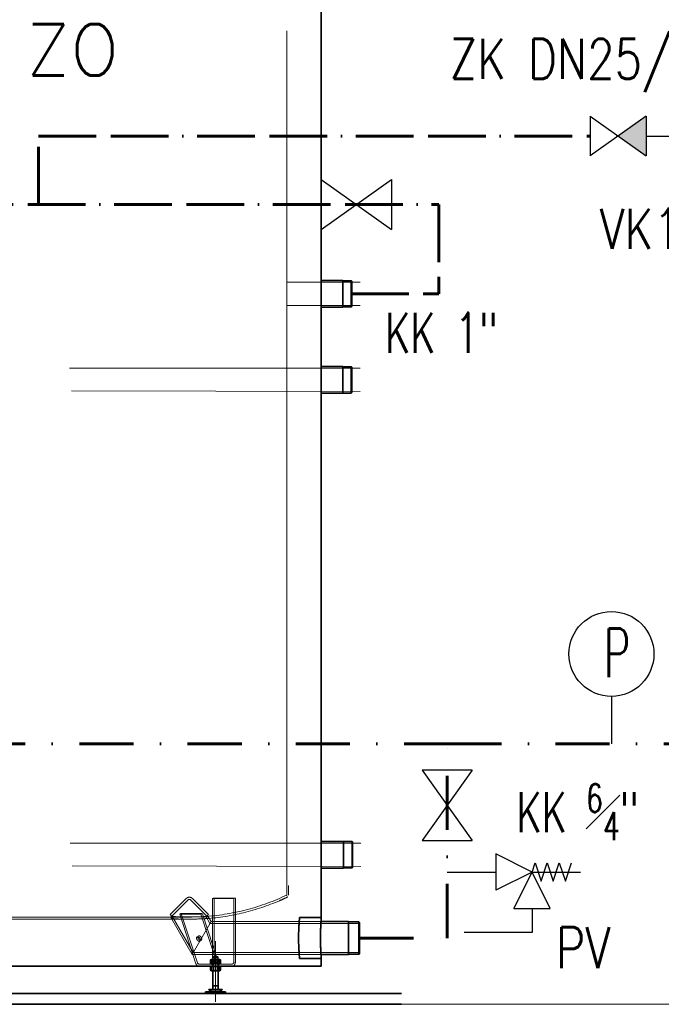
# Model space of a CAD drawing. Header units: millimetres. Extents: x -1254123 to -427507, y -785337 to -378997.
# Tile 9 of 33: x -638983 to -637381, y -406613 to -404154. Entities that reach past the tile are written whole.
import ezdxf
from ezdxf.enums import TextEntityAlignment as Align

# ---------------------------------------------------------------- set-up
doc = ezdxf.new("R2010")
doc.units = ezdxf.units.MM
doc.header["$LTSCALE"] = 300
for name, pattern in [('ACAD_ISO11W100', [33, 12, -3, 12, -3, 0, -3]), ('DASHDOT', [1, 0.5, -0.25, 0, -0.25]), ('DASHED', [0.75, 0.5, -0.25])]:
    doc.linetypes.add(name, pattern=pattern)
doc.layers.get('0').update_dxf_attribs({"lineweight": 9})
for name, color, linetype, lineweight in [('Skrytá (ISO)', 7, 'DASHED', 20), ('UT-texty_male', 7, 'Continuous', 25), ('Viditelná (ISO)', 7, 'Continuous', 35), ('ZTI-V-CV', 220, 'ACAD_ISO11W100', 60), ('ZTI-V-other', 150, 'Continuous', 30), ('ZTI-V-popis', 151, 'Continuous', 15), ('ZTI-V-SV', 170, 'DASHDOT', 60)]:
    doc.layers.add(name, color=color, linetype=linetype, lineweight=lineweight)
doc.styles.add('Simplex', font='simplex.shx', dxfattribs={"width": 0.65})
doc.styles.add('simplex6', font='simplex.shx', dxfattribs={"width": 0.6})
doc.styles.get("Standard").update_dxf_attribs({"font": 'simplex.shx', "width": 0.65})

# ---------------------------------------------------------------- blocks, each defined once
blk = doc.blocks.new('ventil')
for p, q in [((62.5, 87.5), (-62.5, 87.5)), ((-62.5, -87.5), (62.5, 87.5)), ((62.5, -87.5), (-62.5, 87.5)), ((-62.5, -87.5), (62.5, -87.5))]:
    blk.add_line(p, q)

msp = doc.modelspace()

# ---------------------------------------------------------------- hatches: boundary and pattern name
at = {"layer": 'ZTI-V-other'}
msp.add_hatch(color=256, dxfattribs=at).paths.add_polyline_path([(-637419, -404394.7), (-637488.8, -404444.3), (-637419, -404494)])

# ---------------------------------------------------------------- linework, layer by layer
at = {"layer": 'Skrytá (ISO)', "color": 7, "ltscale": 31.442379}
for p, q in [((-638315.6, -404181.6), (-638315.6, -406303.8)), ((-638315.6, -404809), (-638133, -404809)), ((-638315.6, -404867.1), (-638133, -404867.5)), ((-638858.7, -405024.1), (-638133, -405024.1)), ((-638853.7, -405080.6), (-638133, -405082.6)), ((-638856.7, -406209.9), (-638131.1, -406209.9)), ((-638851.8, -406266.4), (-638131.1, -406268.4)), ((-638315.6, -406303.8), (-638315.6, -406339.9)), ((-638311.5, -406316.5), (-638311.5, -406332.5)), ((-638567, -406348.5), (-638607, -406388.4)), ((-638511.8, -406388.4), (-638551.7, -406348.5)), ((-638501.2, -406506.5), (-638501.2, -406348.7)), ((-638501.2, -406348.7), (-638448.3, -406348.7)), ((-638497.4, -406347.4), (-638497.4, -406506.5)), ((-638497.4, -406347.4), (-638444.5, -406347.4)), ((-638448.3, -406506.5), (-638448.3, -406348.7)), ((-638444.5, -406347.4), (-638444.5, -406506.5)), ((-638321.6, -406348.2), (-638321.6, -406348.1)), ((-638321, -406348), (-638321, -406347.8)), ((-638316.5, -406339.9), (-638314.2, -406344.8)), ((-638311.5, -406332.5), (-638311.6, -406332.5)), ((-638311.6, -406332.5), (-638311.6, -406333.1)), ((-638311.5, -406333.1), (-638311.6, -406333.1)), ((-638311.5, -406333.1), (-638311.5, -406339.9)), ((-638603.1, -406392.2), (-638563.2, -406352.3)), ((-638555.5, -406352.3), (-638515.6, -406392.2)), ((-638334.6, -406353.9), (-638334.6, -406353.8)), ((-638334.6, -406353.9), (-638334.6, -406354)), ((-638334.2, -406353.8), (-638334.2, -406353.6)), ((-638334.2, -406353.8), (-638334.2, -406353.8)), ((-638562.6, -406394.6), (-639129.4, -406394.6)), ((-638562.6, -406400.1), (-639129.4, -406400.1)), ((-638607, -406388.4), (-638603.1, -406392.2)), ((-638512, -406394.2), (-638606.7, -406394.2)), ((-638606.7, -406394.2), (-638552.6, -406488)), ((-638602.2, -406393), (-638602.2, -406398.5)), ((-638601, -406394.2), (-638549.7, -406483.1)), ((-638583.4, -406387.8), (-638580.8, -406386.1)), ((-638583.4, -406387.8), (-638530.6, -406387.8)), ((-638542.8, -406511.1), (-638583.4, -406387.8)), ((-638579.6, -406386.7), (-638580.8, -406386.1)), ((-638580.8, -406386.1), (-638527.9, -406386.1)), ((-638526.7, -406386.7), (-638579.6, -406386.7)), ((-638579.6, -406386.7), (-638539.3, -406508.8)), ((-638530.6, -406387.8), (-638527.9, -406386.1)), ((-638489.9, -406511.1), (-638530.6, -406387.8)), ((-638527.9, -406386.1), (-638526.7, -406386.7)), ((-638526.7, -406386.7), (-638486.4, -406508.8)), ((-638517.7, -406394.2), (-638508, -406410.9)), ((-638516.5, -406393), (-638516.5, -406398.5)), ((-638515.6, -406392.2), (-638511.8, -406388.4)), ((-638512, -406394.2), (-638505.2, -406406)), ((-638552.6, -406488), (-638505.2, -406406)), ((-638505.2, -406406), (-638552.6, -406488)), ((-638508, -406410.9), (-638134.7, -406410.9)), ((-638505.2, -406406), (-638230.6, -406406)), ((-638536.6, -406442), (-638540.1, -406444.3)), ((-638529.8, -406452.3), (-638533.3, -406454.6)), ((-638494, -406606.6), (-638494, -406455.2)), ((-638552.6, -406488), (-638230.6, -406488)), ((-638549.7, -406483.1), (-638134.7, -406483.1)), ((-638500.8, -406528.8), (-638500.8, -406495.2)), ((-638487.2, -406528.8), (-638487.2, -406495.2)), ((-638535.8, -406511.9), (-638505.1, -406511.9)), ((-638505.1, -406511.9), (-638452.2, -406511.9)), ((-638501.5, -406511.9), (-638501.5, -406517.4)), ((-638486.5, -406511.9), (-638486.5, -406517.4))]:
    msp.add_line(p, q, dxfattribs=at)
at = {"layer": 'Skrytá (ISO)', "color": 6, "ltscale": 0.228749}
for p, q in [((-638500.3, -406347.4), (-638501.2, -406348.7)), ((-638448.3, -406348.7), (-638447.4, -406347.4))]:
    msp.add_line(p, q, dxfattribs=at)
at = {"layer": 'Skrytá (ISO)', "color": 6, "ltscale": 0.485363}
msp.add_line((-638500.3, -406347.4), (-638497.4, -406347.4), dxfattribs=at)
at = {"layer": 'Skrytá (ISO)', "color": 7, "ltscale": 31.442379, "flags": 128}
for points in [[(-638334.6, -406353.8), (-638334, -406353.5), (-638333.5, -406353.3), (-638332.9, -406353.1), (-638332.3, -406352.8), (-638331.8, -406352.6), (-638331.2, -406352.3), (-638330.6, -406352.1), (-638330.1, -406351.8), (-638329.5, -406351.6), (-638328.9, -406351.3), (-638328.4, -406351.1), (-638327.8, -406350.9), (-638327.2, -406350.6), (-638326.7, -406350.4), (-638326.1, -406350.1), (-638325.5, -406349.9), (-638325, -406349.6), (-638324.4, -406349.3), (-638323.8, -406349.1), (-638323.3, -406348.8), (-638322.7, -406348.6), (-638322.1, -406348.3), (-638321.6, -406348.1), (-638321, -406347.8)], [(-638321, -406348), (-638321.6, -406348.2), (-638322.1, -406348.5), (-638322.7, -406348.7), (-638323.3, -406349), (-638323.8, -406349.2), (-638324.4, -406349.5), (-638325, -406349.8), (-638325.5, -406350), (-638326.1, -406350.3), (-638326.7, -406350.5), (-638327.2, -406350.8), (-638327.8, -406351), (-638328.4, -406351.2), (-638328.9, -406351.5), (-638329.5, -406351.7), (-638330.1, -406352), (-638330.6, -406352.2), (-638331.2, -406352.5), (-638331.8, -406352.7), (-638332.3, -406353), (-638332.9, -406353.2), (-638333.5, -406353.4), (-638334, -406353.7), (-638334.6, -406353.9)], [(-638321.6, -406348.1), (-638322.1, -406348.3), (-638322.6, -406348.6), (-638323.2, -406348.8), (-638323.7, -406349), (-638324.2, -406349.3), (-638324.7, -406349.5), (-638325.2, -406349.7), (-638325.8, -406350), (-638326.3, -406350.2), (-638326.8, -406350.4), (-638327.3, -406350.7), (-638327.9, -406350.9), (-638328.4, -406351.1), (-638328.9, -406351.4), (-638329.5, -406351.6), (-638330, -406351.8), (-638330.5, -406352), (-638331, -406352.3), (-638331.6, -406352.5), (-638332.1, -406352.7), (-638332.6, -406352.9), (-638333.1, -406353.2), (-638333.7, -406353.4), (-638334.2, -406353.6)], [(-638334.2, -406353.8), (-638333.7, -406353.5), (-638333.1, -406353.3), (-638332.6, -406353.1), (-638332.1, -406352.9), (-638331.6, -406352.6), (-638331, -406352.4), (-638330.5, -406352.2), (-638330, -406352), (-638329.5, -406351.7), (-638328.9, -406351.5), (-638328.4, -406351.3), (-638327.9, -406351), (-638327.3, -406350.8), (-638326.8, -406350.6), (-638326.3, -406350.3), (-638325.8, -406350.1), (-638325.2, -406349.9), (-638324.7, -406349.6), (-638324.2, -406349.4), (-638323.7, -406349.2), (-638323.2, -406348.9), (-638322.6, -406348.7), (-638322.1, -406348.5), (-638321.6, -406348.2)], [(-638602.2, -406393), (-638602.1, -406393), (-638601.9, -406393), (-638601.4, -406393.1), (-638600.9, -406393.1), (-638600.1, -406393.2), (-638599.2, -406393.3), (-638598.2, -406393.3), (-638597, -406393.4), (-638595.6, -406393.5), (-638594.1, -406393.6), (-638592.5, -406393.7), (-638590.8, -406393.8), (-638588.9, -406393.9), (-638586.9, -406394.1), (-638584.8, -406394.1), (-638582.6, -406394.2), (-638580.3, -406394.3), (-638578, -406394.4), (-638575.5, -406394.5), (-638573, -406394.5), (-638570.5, -406394.6), (-638567.8, -406394.6), (-638565.2, -406394.6), (-638562.6, -406394.6)], [(-638562.6, -406400.1), (-638565.2, -406400.1), (-638567.9, -406400), (-638570.5, -406400), (-638573, -406400), (-638575.5, -406399.9), (-638578, -406399.8), (-638580.3, -406399.8), (-638582.6, -406399.7), (-638584.8, -406399.6), (-638586.9, -406399.5), (-638588.9, -406399.4), (-638590.8, -406399.3), (-638592.5, -406399.2), (-638594.1, -406399.1), (-638595.6, -406399), (-638597, -406398.9), (-638598.2, -406398.8), (-638599.2, -406398.7), (-638600.1, -406398.6), (-638600.9, -406398.6), (-638601.4, -406398.5), (-638601.9, -406398.5), (-638602.1, -406398.5), (-638602.2, -406398.5)], [(-638562.6, -406394.6), (-638559.6, -406394.6), (-638556.7, -406394.6), (-638553.7, -406394.6), (-638550.8, -406394.5), (-638548, -406394.4), (-638545.2, -406394.4), (-638542.4, -406394.3), (-638539.8, -406394.2), (-638537.2, -406394.1), (-638534.8, -406394), (-638532.4, -406393.9), (-638530.2, -406393.8), (-638528.1, -406393.7), (-638526.2, -406393.6), (-638524.4, -406393.5), (-638522.8, -406393.4), (-638521.3, -406393.3), (-638520.1, -406393.2), (-638519, -406393.2), (-638518.1, -406393.1), (-638517.4, -406393.1), (-638516.9, -406393), (-638516.6, -406393), (-638516.5, -406393)], [(-638516.5, -406398.5), (-638516.6, -406398.5), (-638516.9, -406398.5), (-638517.4, -406398.5), (-638518.1, -406398.6), (-638519, -406398.6), (-638520.1, -406398.7), (-638521.3, -406398.8), (-638522.8, -406398.8), (-638524.4, -406398.9), (-638526.2, -406399), (-638528.1, -406399.1), (-638530.2, -406399.2), (-638532.4, -406399.3), (-638534.8, -406399.4), (-638537.2, -406399.5), (-638539.8, -406399.6), (-638542.4, -406399.7), (-638545.2, -406399.8), (-638548, -406399.9), (-638550.8, -406399.9), (-638553.7, -406400), (-638556.7, -406400), (-638559.6, -406400.1), (-638562.6, -406400.1)]]:
    msp.add_lwpolyline(points, dxfattribs=at)
at = {"layer": 'Skrytá (ISO)', "color": 7, "ltscale": 31.442379}
for centre, radius, start, end in [((-638846, -406333.1), 534.3, 0, 1.8232), ((-638846, -406332.5), 534.3, 0, 1.7175), ((-638846, -406333.1), 534.5, 0, 1.8227), ((-638846, -406332.5), 534.5, 0, 1.7171), ((-638559.4, -406356.1), 10.9, 45, 135), ((-638559.4, -406356.1), 5.44, 45, 135), ((-638559.4, -405828.9), 565.8, 274.3427, 295.4147), ((-638559.4, -405828.9), 571.2, 293.214, 294.5982), ((-638559.4, -405828.9), 571.1, 294.6044, 294.6681), ((-638559.4, -405828.9), 571.2, 294.6618, 295.4147), ((-638559.4, -405828.9), 571.2, 274.3012, 293.1695), ((-638559.4, -405828.9), 571.1, 293.1753, 293.2199)]:
    msp.add_arc(centre, radius, start, end, dxfattribs=at)
at = {"layer": 'Skrytá (ISO)', "color": 7, "ltscale": 31.442379, "extrusion": (0, 0, -1)}
for centre in [(-638536.7, -406449.4), (-638533.2, -406447.1)]:
    msp.add_ellipse(centre, major_axis=(3.37, -5.11), ratio=0.640856, dxfattribs=at)
for centre, major_axis, start_param, end_param in [((-638535.8, -406506.5), (0, -10.9), 0, 1.134464), ((-638535.8, -406506.5), (0, -5.44), 0, 1.134464), ((-638505.1, -406506.5), (0, -10.9), 4.712389, 6.283185), ((-638482.9, -406506.5), (0, -10.9), 0, 1.134464), ((-638452.2, -406506.5), (0, -10.9), 4.712389, 6.283185), ((-638452.2, -406506.5), (0, -5.44), 4.712389, 6.283185)]:
    msp.add_ellipse(centre, major_axis=major_axis, ratio=0.707107, start_param=start_param, end_param=end_param, dxfattribs=at)
at = {"layer": 'Viditelná (ISO)'}
for p, q in [((-638229.9, -404129.3), (-638229.9, -406319.5)), ((-638231.8, -404805.1), (-638176.1, -404805.1)), ((-638176.1, -404871.5), (-638176.1, -404805.1)), ((-638176.1, -404805.5), (-638155.2, -404805.5)), ((-638155.2, -404805.5), (-638155.2, -404871.1)), ((-638154.1, -404806.6), (-638155.2, -404805.5)), ((-638154.1, -404870), (-638154.1, -404806.6)), ((-638231.8, -404871.5), (-638176.1, -404871.5)), ((-638176.1, -404871.1), (-638155.2, -404871.1)), ((-638154.1, -404870), (-638155.2, -404871.1)), ((-638231.8, -405020.1), (-638176.1, -405020.1)), ((-638176.1, -405086.5), (-638176.1, -405020.1)), ((-638176.1, -405020.5), (-638155.2, -405020.5)), ((-638155.2, -405020.5), (-638155.2, -405086.2)), ((-638154.1, -405021.6), (-638155.2, -405020.5)), ((-638154.1, -405085.1), (-638154.1, -405021.6)), ((-638231.8, -405086.5), (-638176.1, -405086.5)), ((-638176.1, -405086.2), (-638155.2, -405086.2)), ((-638154.1, -405085.1), (-638155.2, -405086.2)), ((-638229.9, -406205.9), (-638174.2, -406205.9)), ((-638174.2, -406272.3), (-638174.2, -406205.9)), ((-638174.2, -406206.3), (-638153.3, -406206.3)), ((-638153.3, -406206.3), (-638153.3, -406271.9)), ((-638152.2, -406207.4), (-638153.3, -406206.3)), ((-638152.2, -406270.8), (-638152.2, -406207.4)), ((-638229.9, -406272.3), (-638174.2, -406272.3)), ((-638174.2, -406271.9), (-638153.3, -406271.9)), ((-638152.2, -406270.8), (-638153.3, -406271.9)), ((-638229.9, -406396), (-638229.9, -406319.5)), ((-638284.3, -406396), (-638229.9, -406396)), ((-638230.6, -406406), (-638161.9, -406406)), ((-638161.9, -406488), (-638161.9, -406406)), ((-638161.9, -406406.5), (-638136.1, -406406.5)), ((-638136.1, -406406.5), (-638136.1, -406487.6)), ((-638134.7, -406407.9), (-638136.1, -406406.5)), ((-638134.7, -406486.2), (-638134.7, -406407.9)), ((-638499.7, -406494), (-638500.8, -406495.2)), ((-638500.8, -406495.2), (-638487.2, -406495.2)), ((-638488.3, -406494), (-638499.7, -406494)), ((-638488.3, -406494), (-638487.2, -406495.2)), ((-638284.3, -406498), (-638229.9, -406498)), ((-638230.6, -406488), (-638161.9, -406488)), ((-638229.9, -406517.4), (-638229.9, -406498)), ((-638161.9, -406487.6), (-638136.1, -406487.6)), ((-638134.7, -406486.2), (-638136.1, -406487.6)), ((-638229.9, -406517.4), (-639462.1, -406517.4)), ((-638503.9, -406500.5), (-638506.6, -406502)), ((-638506.6, -406502), (-638506.6, -406510.4)), ((-638503.9, -406511.9), (-638506.6, -406510.4)), ((-638503.9, -406517.4), (-638506.6, -406518.9)), ((-638506.6, -406518.9), (-638506.6, -406527.3)), ((-638504.9, -406501), (-638504.9, -406502)), ((-638504.9, -406502), (-638504.9, -406510.4)), ((-638504.9, -406510.4), (-638504.9, -406511.4)), ((-638504.9, -406517.9), (-638504.9, -406518.9)), ((-638504.9, -406518.9), (-638504.9, -406527.3)), ((-638503.9, -406500.5), (-638484.1, -406500.5)), ((-638499.7, -406501.1), (-638500.8, -406500.5)), ((-638499.7, -406511.3), (-638500.8, -406511.9)), ((-638499.7, -406518), (-638500.8, -406517.4)), ((-638500.3, -406502), (-638500.3, -406510.4)), ((-638500.3, -406518.9), (-638500.3, -406527.3)), ((-638488.3, -406501.1), (-638499.7, -406501.1)), ((-638499.7, -406501.1), (-638499.7, -406511.3)), ((-638499.7, -406511.3), (-638488.3, -406511.3)), ((-638488.3, -406518), (-638499.7, -406518)), ((-638499.7, -406518), (-638499.7, -406528.1)), ((-638494, -406502), (-638494, -406510.4)), ((-638494, -406518.9), (-638494, -406527.3)), ((-638488.3, -406501.1), (-638487.2, -406500.5)), ((-638488.3, -406501.1), (-638488.3, -406511.3)), ((-638488.3, -406511.3), (-638487.2, -406511.9)), ((-638488.3, -406518), (-638487.2, -406517.4)), ((-638488.3, -406518), (-638488.3, -406528.1)), ((-638487.7, -406502), (-638487.7, -406510.4)), ((-638487.7, -406518.9), (-638487.7, -406527.3)), ((-638484.1, -406500.5), (-638481.4, -406502)), ((-638484.1, -406511.9), (-638481.4, -406510.4)), ((-638484.1, -406517.4), (-638481.4, -406518.9)), ((-638483.1, -406502), (-638483.1, -406501)), ((-638483.1, -406502), (-638483.1, -406510.4)), ((-638483.1, -406511.4), (-638483.1, -406510.4)), ((-638483.1, -406518.9), (-638483.1, -406517.9)), ((-638483.1, -406518.9), (-638483.1, -406527.3)), ((-638481.4, -406502), (-638481.4, -406510.4)), ((-638481.4, -406518.9), (-638481.4, -406527.3)), ((-638503.9, -406528.8), (-638506.6, -406527.3)), ((-638504.9, -406527.3), (-638504.9, -406528.2)), ((-638484.1, -406528.8), (-638503.9, -406528.8)), ((-638499.7, -406528.1), (-638500.8, -406528.8)), ((-638500.8, -406566.6), (-638500.8, -406528.8)), ((-638499.7, -406528.1), (-638488.3, -406528.1)), ((-638488.3, -406528.1), (-638487.2, -406528.8)), ((-638487.2, -406566.6), (-638487.2, -406528.8)), ((-638484.1, -406528.8), (-638481.4, -406527.3)), ((-638483.1, -406528.2), (-638483.1, -406527.3)), ((-638500.8, -406575.6), (-638500.8, -406566.6)), ((-638500.8, -406566.6), (-638494, -406566.6)), ((-638494, -406566.6), (-638487.2, -406566.6)), ((-638487.2, -406575.6), (-638487.2, -406566.6)), ((-639662, -406585.4), (-638030, -406585.4)), ((-639662, -406585.4), (-638030, -406585.4)), ((-638468.8, -406581.3), (-638519.2, -406581.3)), ((-638519.2, -406585.4), (-638519.2, -406581.3)), ((-638510.8, -406575.6), (-638477.2, -406575.6)), ((-638510.8, -406576.8), (-638510.8, -406575.6)), ((-638510.8, -406576.8), (-638477.2, -406576.8)), ((-638502.8, -406585.4), (-638502.8, -406581.3)), ((-638485.2, -406585.4), (-638485.2, -406581.3)), ((-638477.2, -406576.8), (-638477.2, -406575.6)), ((-638468.8, -406585.4), (-638468.8, -406581.3)), ((-638030, -406612.6), (-639662, -406612.6)), ((-638030, -406612.6), (-639662, -406612.6))]:
    msp.add_line(p, q, dxfattribs=at)
at = {"layer": 'Viditelná (ISO)', "flags": 128}
for points in [[(-638286.6, -406447), (-638286.6, -406443.8), (-638286.6, -406440.5), (-638286.5, -406437.2), (-638286.5, -406433.9), (-638286.4, -406430.7), (-638286.3, -406427.5), (-638286.2, -406424.4), (-638286, -406421.4), (-638285.9, -406418.6), (-638285.7, -406415.9), (-638285.6, -406413.3), (-638285.4, -406411), (-638285.3, -406408.8), (-638285.2, -406406.7), (-638285, -406404.7), (-638284.9, -406402.9), (-638284.7, -406401.3), (-638284.6, -406399.9), (-638284.5, -406398.7), (-638284.4, -406397.7), (-638284.4, -406397), (-638284.3, -406396.4), (-638284.3, -406396.1), (-638284.3, -406396)], [(-638229.9, -406396), (-638229.9, -406396.1), (-638229.9, -406396.4), (-638230, -406397), (-638230, -406397.7), (-638230.1, -406398.7), (-638230.2, -406399.9), (-638230.3, -406401.3), (-638230.4, -406402.9), (-638230.5, -406404.7), (-638230.7, -406406.7), (-638230.8, -406408.8), (-638230.9, -406411), (-638231.1, -406413.3), (-638231.2, -406415.9), (-638231.3, -406418.6), (-638231.5, -406421.4), (-638231.6, -406424.4), (-638231.7, -406427.5), (-638231.8, -406430.7), (-638231.9, -406433.9), (-638231.9, -406437.2), (-638232, -406440.5), (-638232, -406443.8), (-638232, -406447)], [(-638284.3, -406498), (-638284.3, -406497.9), (-638284.3, -406497.6), (-638284.4, -406497.1), (-638284.4, -406496.3), (-638284.5, -406495.3), (-638284.6, -406494.1), (-638284.7, -406492.7), (-638284.9, -406491.1), (-638285, -406489.4), (-638285.2, -406487.4), (-638285.3, -406485.3), (-638285.4, -406483.1), (-638285.6, -406480.7), (-638285.7, -406478.2), (-638285.9, -406475.5), (-638286, -406472.6), (-638286.2, -406469.6), (-638286.3, -406466.6), (-638286.4, -406463.4), (-638286.5, -406460.1), (-638286.5, -406456.8), (-638286.6, -406453.5), (-638286.6, -406450.3), (-638286.6, -406447)], [(-638232, -406447), (-638232, -406450.3), (-638232, -406453.5), (-638231.9, -406456.8), (-638231.9, -406460.1), (-638231.8, -406463.4), (-638231.7, -406466.6), (-638231.6, -406469.6), (-638231.5, -406472.6), (-638231.3, -406475.5), (-638231.2, -406478.2), (-638231.1, -406480.7), (-638230.9, -406483.1), (-638230.8, -406485.3), (-638230.7, -406487.4), (-638230.5, -406489.4), (-638230.4, -406491.1), (-638230.3, -406492.7), (-638230.2, -406494.1), (-638230.1, -406495.3), (-638230, -406496.3), (-638230, -406497.1), (-638229.9, -406497.6), (-638229.9, -406497.9), (-638229.9, -406498)], [(-638506.6, -406502), (-638506.3, -406501.8), (-638506, -406501.7), (-638505.7, -406501.6), (-638505.4, -406501.5), (-638505.2, -406501.4), (-638504.9, -406501.3), (-638504.7, -406501.2), (-638504.4, -406501.1), (-638504.2, -406501.1), (-638503.9, -406501.1), (-638503.7, -406501), (-638503.4, -406501), (-638503.2, -406501), (-638502.9, -406501.1), (-638502.7, -406501.1), (-638502.4, -406501.1), (-638502.2, -406501.2), (-638501.9, -406501.3), (-638501.7, -406501.4), (-638501.4, -406501.5), (-638501.1, -406501.6), (-638500.9, -406501.7), (-638500.6, -406501.8), (-638500.3, -406502)], [(-638500.3, -406510.4), (-638500.6, -406510.6), (-638500.9, -406510.7), (-638501.1, -406510.8), (-638501.4, -406511), (-638501.7, -406511), (-638501.9, -406511.1), (-638502.2, -406511.2), (-638502.4, -406511.3), (-638502.7, -406511.3), (-638502.9, -406511.3), (-638503.2, -406511.4), (-638503.4, -406511.4), (-638503.7, -406511.4), (-638503.9, -406511.3), (-638504.2, -406511.3), (-638504.4, -406511.3), (-638504.7, -406511.2), (-638504.9, -406511.1), (-638505.2, -406511), (-638505.4, -406511), (-638505.7, -406510.8), (-638506, -406510.7), (-638506.3, -406510.6), (-638506.6, -406510.4)], [(-638506.6, -406518.9), (-638506.3, -406518.7), (-638506, -406518.6), (-638505.7, -406518.4), (-638505.4, -406518.3), (-638505.2, -406518.2), (-638504.9, -406518.1), (-638504.7, -406518.1), (-638504.4, -406518), (-638504.2, -406518), (-638503.9, -406517.9), (-638503.7, -406517.9), (-638503.4, -406517.9), (-638503.2, -406517.9), (-638502.9, -406517.9), (-638502.7, -406518), (-638502.4, -406518), (-638502.2, -406518.1), (-638501.9, -406518.1), (-638501.7, -406518.2), (-638501.4, -406518.3), (-638501.1, -406518.4), (-638500.9, -406518.6), (-638500.6, -406518.7), (-638500.3, -406518.9)], [(-638504.9, -406502), (-638504.4, -406501.8), (-638503.9, -406501.7), (-638503.4, -406501.6), (-638502.9, -406501.5), (-638502.5, -406501.4), (-638502, -406501.3), (-638501.6, -406501.2), (-638501.1, -406501.1), (-638500.7, -406501.1), (-638500.3, -406501.1), (-638499.9, -406501), (-638499.4, -406501), (-638499, -406501), (-638498.6, -406501.1), (-638498.2, -406501.1), (-638497.7, -406501.1), (-638497.3, -406501.2), (-638496.9, -406501.3), (-638496.4, -406501.4), (-638496, -406501.5), (-638495.5, -406501.6), (-638495, -406501.7), (-638494.5, -406501.8), (-638494, -406502)], [(-638494, -406510.4), (-638494.5, -406510.6), (-638495, -406510.7), (-638495.5, -406510.8), (-638496, -406511), (-638496.4, -406511), (-638496.9, -406511.1), (-638497.3, -406511.2), (-638497.7, -406511.3), (-638498.2, -406511.3), (-638498.6, -406511.3), (-638499, -406511.4), (-638499.4, -406511.4), (-638499.9, -406511.4), (-638500.3, -406511.3), (-638500.7, -406511.3), (-638501.1, -406511.3), (-638501.6, -406511.2), (-638502, -406511.1), (-638502.5, -406511), (-638502.9, -406511), (-638503.4, -406510.8), (-638503.9, -406510.7), (-638504.4, -406510.6), (-638504.9, -406510.4)], [(-638504.9, -406518.9), (-638504.4, -406518.7), (-638503.9, -406518.6), (-638503.4, -406518.4), (-638502.9, -406518.3), (-638502.5, -406518.2), (-638502, -406518.1), (-638501.6, -406518.1), (-638501.1, -406518), (-638500.7, -406518), (-638500.3, -406517.9), (-638499.9, -406517.9), (-638499.4, -406517.9), (-638499, -406517.9), (-638498.6, -406517.9), (-638498.2, -406518), (-638497.7, -406518), (-638497.3, -406518.1), (-638496.9, -406518.1), (-638496.4, -406518.2), (-638496, -406518.3), (-638495.5, -406518.4), (-638495, -406518.6), (-638494.5, -406518.7), (-638494, -406518.9)], [(-638500.3, -406502), (-638499.7, -406501.8), (-638499.1, -406501.7), (-638498.6, -406501.6), (-638498, -406501.5), (-638497.5, -406501.4), (-638497, -406501.3), (-638496.5, -406501.2), (-638496, -406501.1), (-638495.5, -406501.1), (-638495, -406501.1), (-638494.5, -406501), (-638494, -406501), (-638493.5, -406501), (-638493, -406501.1), (-638492.5, -406501.1), (-638492, -406501.1), (-638491.5, -406501.2), (-638491, -406501.3), (-638490.5, -406501.4), (-638490, -406501.5), (-638489.4, -406501.6), (-638488.9, -406501.7), (-638488.3, -406501.8), (-638487.7, -406502)], [(-638487.7, -406510.4), (-638488.3, -406510.6), (-638488.9, -406510.7), (-638489.4, -406510.8), (-638490, -406511), (-638490.5, -406511), (-638491, -406511.1), (-638491.5, -406511.2), (-638492, -406511.3), (-638492.5, -406511.3), (-638493, -406511.3), (-638493.5, -406511.4), (-638494, -406511.4), (-638494.5, -406511.4), (-638495, -406511.3), (-638495.5, -406511.3), (-638496, -406511.3), (-638496.5, -406511.2), (-638497, -406511.1), (-638497.5, -406511), (-638498, -406511), (-638498.6, -406510.8), (-638499.1, -406510.7), (-638499.7, -406510.6), (-638500.3, -406510.4)], [(-638500.3, -406518.9), (-638499.7, -406518.7), (-638499.1, -406518.6), (-638498.6, -406518.4), (-638498, -406518.3), (-638497.5, -406518.2), (-638497, -406518.1), (-638496.5, -406518.1), (-638496, -406518), (-638495.5, -406518), (-638495, -406517.9), (-638494.5, -406517.9), (-638494, -406517.9), (-638493.5, -406517.9), (-638493, -406517.9), (-638492.5, -406518), (-638492, -406518), (-638491.5, -406518.1), (-638491, -406518.1), (-638490.5, -406518.2), (-638490, -406518.3), (-638489.4, -406518.4), (-638488.9, -406518.6), (-638488.3, -406518.7), (-638487.7, -406518.9)], [(-638494, -406502), (-638493.5, -406501.8), (-638493, -406501.7), (-638492.5, -406501.6), (-638492, -406501.5), (-638491.6, -406501.4), (-638491.1, -406501.3), (-638490.7, -406501.2), (-638490.3, -406501.1), (-638489.8, -406501.1), (-638489.4, -406501.1), (-638489, -406501), (-638488.6, -406501), (-638488.1, -406501), (-638487.7, -406501.1), (-638487.3, -406501.1), (-638486.9, -406501.1), (-638486.4, -406501.2), (-638486, -406501.3), (-638485.5, -406501.4), (-638485.1, -406501.5), (-638484.6, -406501.6), (-638484.1, -406501.7), (-638483.6, -406501.8), (-638483.1, -406502)], [(-638483.1, -406510.4), (-638483.6, -406510.6), (-638484.1, -406510.7), (-638484.6, -406510.8), (-638485.1, -406511), (-638485.5, -406511), (-638486, -406511.1), (-638486.4, -406511.2), (-638486.9, -406511.3), (-638487.3, -406511.3), (-638487.7, -406511.3), (-638488.1, -406511.4), (-638488.6, -406511.4), (-638489, -406511.4), (-638489.4, -406511.3), (-638489.8, -406511.3), (-638490.3, -406511.3), (-638490.7, -406511.2), (-638491.1, -406511.1), (-638491.6, -406511), (-638492, -406511), (-638492.5, -406510.8), (-638493, -406510.7), (-638493.5, -406510.6), (-638494, -406510.4)], [(-638494, -406518.9), (-638493.5, -406518.7), (-638493, -406518.6), (-638492.5, -406518.4), (-638492, -406518.3), (-638491.6, -406518.2), (-638491.1, -406518.1), (-638490.7, -406518.1), (-638490.3, -406518), (-638489.8, -406518), (-638489.4, -406517.9), (-638489, -406517.9), (-638488.6, -406517.9), (-638488.1, -406517.9), (-638487.7, -406517.9), (-638487.3, -406518), (-638486.9, -406518), (-638486.4, -406518.1), (-638486, -406518.1), (-638485.5, -406518.2), (-638485.1, -406518.3), (-638484.6, -406518.4), (-638484.1, -406518.6), (-638483.6, -406518.7), (-638483.1, -406518.9)], [(-638487.7, -406502), (-638487.4, -406501.8), (-638487.1, -406501.7), (-638486.9, -406501.6), (-638486.6, -406501.5), (-638486.3, -406501.4), (-638486.1, -406501.3), (-638485.8, -406501.2), (-638485.6, -406501.1), (-638485.3, -406501.1), (-638485.1, -406501.1), (-638484.8, -406501), (-638484.6, -406501), (-638484.3, -406501), (-638484.1, -406501.1), (-638483.8, -406501.1), (-638483.6, -406501.1), (-638483.3, -406501.2), (-638483.1, -406501.3), (-638482.8, -406501.4), (-638482.6, -406501.5), (-638482.3, -406501.6), (-638482, -406501.7), (-638481.7, -406501.8), (-638481.4, -406502)], [(-638481.4, -406510.4), (-638481.7, -406510.6), (-638482, -406510.7), (-638482.3, -406510.8), (-638482.6, -406511), (-638482.8, -406511), (-638483.1, -406511.1), (-638483.3, -406511.2), (-638483.6, -406511.3), (-638483.8, -406511.3), (-638484.1, -406511.3), (-638484.3, -406511.4), (-638484.6, -406511.4), (-638484.8, -406511.4), (-638485.1, -406511.3), (-638485.3, -406511.3), (-638485.6, -406511.3), (-638485.8, -406511.2), (-638486.1, -406511.1), (-638486.3, -406511), (-638486.6, -406511), (-638486.9, -406510.8), (-638487.1, -406510.7), (-638487.4, -406510.6), (-638487.7, -406510.4)], [(-638487.7, -406518.9), (-638487.4, -406518.7), (-638487.1, -406518.6), (-638486.9, -406518.4), (-638486.6, -406518.3), (-638486.3, -406518.2), (-638486.1, -406518.1), (-638485.8, -406518.1), (-638485.6, -406518), (-638485.3, -406518), (-638485.1, -406517.9), (-638484.8, -406517.9), (-638484.6, -406517.9), (-638484.3, -406517.9), (-638484.1, -406517.9), (-638483.8, -406518), (-638483.6, -406518), (-638483.3, -406518.1), (-638483.1, -406518.1), (-638482.8, -406518.2), (-638482.6, -406518.3), (-638482.3, -406518.4), (-638482, -406518.6), (-638481.7, -406518.7), (-638481.4, -406518.9)], [(-638500.3, -406527.3), (-638500.6, -406527.4), (-638500.9, -406527.6), (-638501.1, -406527.7), (-638501.4, -406527.8), (-638501.7, -406527.9), (-638501.9, -406528), (-638502.2, -406528.1), (-638502.4, -406528.1), (-638502.7, -406528.2), (-638502.9, -406528.2), (-638503.2, -406528.2), (-638503.4, -406528.2), (-638503.7, -406528.2), (-638503.9, -406528.2), (-638504.2, -406528.2), (-638504.4, -406528.1), (-638504.7, -406528.1), (-638504.9, -406528), (-638505.2, -406527.9), (-638505.4, -406527.8), (-638505.7, -406527.7), (-638506, -406527.6), (-638506.3, -406527.4), (-638506.6, -406527.3)], [(-638494, -406527.3), (-638494.5, -406527.4), (-638495, -406527.6), (-638495.5, -406527.7), (-638496, -406527.8), (-638496.4, -406527.9), (-638496.9, -406528), (-638497.3, -406528.1), (-638497.7, -406528.1), (-638498.2, -406528.2), (-638498.6, -406528.2), (-638499, -406528.2), (-638499.4, -406528.2), (-638499.9, -406528.2), (-638500.3, -406528.2), (-638500.7, -406528.2), (-638501.1, -406528.1), (-638501.6, -406528.1), (-638502, -406528), (-638502.5, -406527.9), (-638502.9, -406527.8), (-638503.4, -406527.7), (-638503.9, -406527.6), (-638504.4, -406527.4), (-638504.9, -406527.3)], [(-638487.7, -406527.3), (-638488.3, -406527.4), (-638488.9, -406527.6), (-638489.4, -406527.7), (-638490, -406527.8), (-638490.5, -406527.9), (-638491, -406528), (-638491.5, -406528.1), (-638492, -406528.1), (-638492.5, -406528.2), (-638493, -406528.2), (-638493.5, -406528.2), (-638494, -406528.2), (-638494.5, -406528.2), (-638495, -406528.2), (-638495.5, -406528.2), (-638496, -406528.1), (-638496.5, -406528.1), (-638497, -406528), (-638497.5, -406527.9), (-638498, -406527.8), (-638498.6, -406527.7), (-638499.1, -406527.6), (-638499.7, -406527.4), (-638500.3, -406527.3)], [(-638483.1, -406527.3), (-638483.6, -406527.4), (-638484.1, -406527.6), (-638484.6, -406527.7), (-638485.1, -406527.8), (-638485.5, -406527.9), (-638486, -406528), (-638486.4, -406528.1), (-638486.9, -406528.1), (-638487.3, -406528.2), (-638487.7, -406528.2), (-638488.1, -406528.2), (-638488.6, -406528.2), (-638489, -406528.2), (-638489.4, -406528.2), (-638489.8, -406528.2), (-638490.3, -406528.1), (-638490.7, -406528.1), (-638491.1, -406528), (-638491.6, -406527.9), (-638492, -406527.8), (-638492.5, -406527.7), (-638493, -406527.6), (-638493.5, -406527.4), (-638494, -406527.3)], [(-638481.4, -406527.3), (-638481.7, -406527.4), (-638482, -406527.6), (-638482.3, -406527.7), (-638482.6, -406527.8), (-638482.8, -406527.9), (-638483.1, -406528), (-638483.3, -406528.1), (-638483.6, -406528.1), (-638483.8, -406528.2), (-638484.1, -406528.2), (-638484.3, -406528.2), (-638484.6, -406528.2), (-638484.8, -406528.2), (-638485.1, -406528.2), (-638485.3, -406528.2), (-638485.6, -406528.1), (-638485.8, -406528.1), (-638486.1, -406528), (-638486.3, -406527.9), (-638486.6, -406527.8), (-638486.9, -406527.7), (-638487.1, -406527.6), (-638487.4, -406527.4), (-638487.7, -406527.3)]]:
    msp.add_lwpolyline(points, dxfattribs=at)
at = {"layer": 'Viditelná (ISO)'}
for start, end in [(230.0643, 249.8245), (249.8245, 290.1755), (290.1755, 309.9357)]:
    msp.add_arc((-638494, -406556.8), 26.1, start, end, dxfattribs=at)
at = {"layer": 'Viditelná (ISO)', "extrusion": (0, 0, -1)}
for centre, start_param, end_param in [((-638505.1, -406506.5), 4.712389, 6.283185), ((-638482.9, -406506.5), 0, 1.134464)]:
    msp.add_ellipse(centre, major_axis=(0, -5.44), ratio=0.707107, start_param=start_param, end_param=end_param, dxfattribs=at)
at = {"layer": 'ZTI-V-CV', "linetype": 'ACAD_ISO11W100', "ltscale": 0.04}
msp.add_line((-638155.5, -404838.3), (-637936.4, -404838.3), dxfattribs=at)
for points in [[(-638935.7, -404615.5), (-638935.7, -404444.3), (-637558.6, -404444.3)], [(-639935, -404838.3), (-639935, -404615.5), (-637936.4, -404615.5)], [(-637936.4, -404615.5), (-637936.4, -404838.3)]]:
    msp.add_lwpolyline(points, dxfattribs=at)
at = {"layer": 'ZTI-V-other'}
for p, q in [((-637558.6, -404394.7), (-637558.6, -404494)), ((-637419, -404394.7), (-637558.6, -404494)), ((-637558.6, -404394.7), (-637419, -404494)), ((-637419, -404394.7), (-637419, -404494)), ((-637419, -404444.3), (-637228.7, -404444.3)), ((-637505.8, -405843.5), (-637505.8, -405962.1)), ((-637794.6, -406236.9), (-637794.6, -406327.6)), ((-637703.9, -406282.3), (-637794.6, -406236.9)), ((-637703.9, -406282.3), (-637696.3, -406259.6)), ((-637696.3, -406259.6), (-637681.2, -406305)), ((-637681.2, -406305), (-637666.1, -406259.6)), ((-637666.1, -406259.6), (-637651, -406305)), ((-637651, -406305), (-637635.9, -406259.6)), ((-637635.9, -406259.6), (-637620.7, -406305)), ((-637620.7, -406305), (-637605.6, -406259.6)), ((-637703.9, -406282.3), (-637794.6, -406327.6)), ((-637749.3, -406373), (-637703.9, -406282.3)), ((-637703.9, -406282.3), (-637582.9, -406282.3)), ((-637658.5, -406373), (-637703.9, -406282.3)), ((-637749.3, -406373), (-637658.5, -406373))]:
    msp.add_line(p, q, dxfattribs=at)
for points in [[(-637915.6, -406282.3), (-637794.6, -406282.3)], [(-637703.9, -406373), (-637703.9, -406433.5), (-637873.2, -406433.5)]]:
    msp.add_lwpolyline(points, dxfattribs=at)
msp.add_circle((-637505.8, -405737.6), 106, dxfattribs=at)
at = {"layer": 'ZTI-V-SV', "ltscale": 0.9}
msp.add_line((-638134.7, -406447), (-637915.6, -406447), dxfattribs=at)
for points in [[(-639914.2, -406447), (-639914.2, -405962.1), (-637915.6, -405962.1)], [(-637915.6, -406447), (-637915.6, -405962.1), (-636803.4, -405962.1)]]:
    msp.add_lwpolyline(points, dxfattribs=at)

# ---------------------------------------------------------------- block references
at = {"layer": 'ZTI-V-other', "xscale": -1, "rotation": 270.0000000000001}
msp.add_blockref('ventil', (-638142.6, -404615.5), dxfattribs=at)
at = {"layer": 'ZTI-V-other', "rotation": 179.9999999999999}
msp.add_blockref('ventil', (-637915.6, -406115.6), dxfattribs=at)

# ---------------------------------------------------------------- texts
at = {"layer": 'UT-texty_male', "lineweight": 30, "ltscale": 0.01, "style": 'Simplex'}
msp.add_text('ZO', height=128.3, dxfattribs=at).set_placement((-638966.1, -404293))
at = {"layer": 'ZTI-V-other', "style": 'Simplex', "width": 0.6}
msp.add_text('P', height=121.6, dxfattribs=at).set_placement((-637524.8, -405795.6))
at = {"layer": 'ZTI-V-other', "width": 0.8}
msp.add_text('PV', height=102.4, dxfattribs=at).set_placement((-637644.8, -406471.4), align=Align.MIDDLE_LEFT)
at = {"layer": 'ZTI-V-popis', "style": 'simplex6', "width": 0.8}
for s, p in [('ZK DN25/32', (-637909.4, -404251.7)), ('VK15', (-637534.8, -404675.9))]:
    msp.add_text(s, height=100, dxfattribs=at).set_placement(p, align=Align.MIDDLE_LEFT)
at = {"layer": 'ZTI-V-popis', "insert": (-638070.7, -404885.6), "char_height": 100, "width": 284.333, "attachment_point": 1, "line_spacing_factor": 0.96, "style": 'simplex6', "bg_fill": 3, "box_fill_scale": 1.1, "bg_fill_color": 256, "bg_fill_transparency": 13394764}
msp.add_mtext('\\A1;{\\W0.7;KK 1"}', dxfattribs=at)

# ---------------------------------------------------------------- next in the draw order: texts
at = {"layer": 'ZTI-V-popis', "insert": (-637743, -406062.6), "char_height": 100, "width": 333.667, "attachment_point": 1, "line_spacing_factor": 0.96, "style": 'simplex6', "bg_fill": 3, "box_fill_scale": 1.1, "bg_fill_color": 256, "bg_fill_transparency": 13394764}
msp.add_mtext('\\A1;{\\W0.7;KK \\H0.7x;\\S6#4;\\H1.42857x;"}', dxfattribs=at)

# ---------------------------------------------------------------- next in the draw order: linework, layer by layer
msp.add_lwpolyline([(-648333.6, -406612.6), (-634608, -406612.6), (-634608, -402638.9)])

doc.saveas('drawing.dxf')
